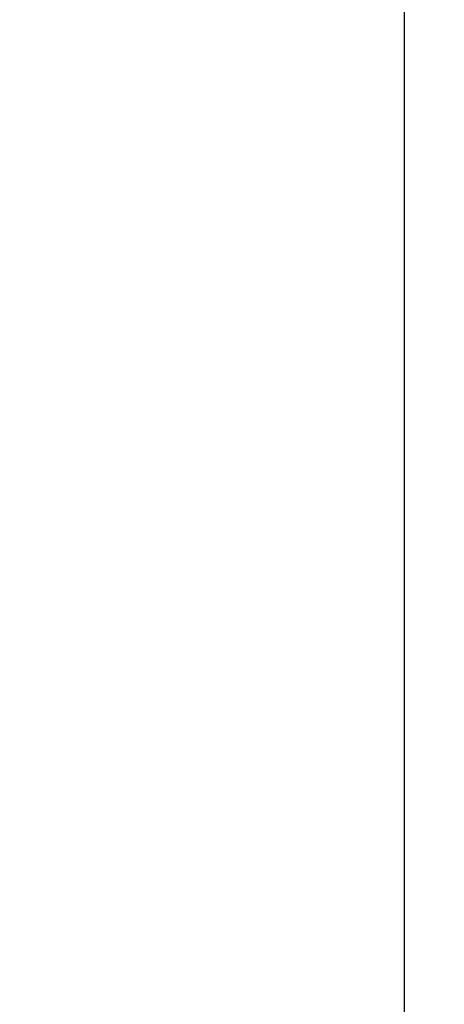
# Model space of a CAD drawing. Header units: millimetres. Extents: x 5 to 418, y 2 to 292.
# Tile 58 of 91: x 141 to 152, y 224 to 249. Entities that reach past the tile are written whole.
import ezdxf

# ---------------------------------------------------------------- set-up
doc = ezdxf.new("R2010")
doc.units = ezdxf.units.MM
doc.layers.add('SLD-0', color=7, linetype='Continuous')
doc.styles.add('SLDTEXTSTYLE0', font='TXT', dxfattribs={"width": 0.605})
doc.dimstyles.new('SLDDIMSTYLE2', dxfattribs={"dimtxt": 3.5, "dimasz": 3.302, "dimexe": 0, "dimexo": 0.0625, "dimgap": 0.875, "dimtad": 1, "dimdec": 0, "dimlfac": 6, "dimrnd": 1e-09, "dimzin": 12, "dimdsep": 46, "dimtxsty": 'SLDTEXTSTYLE0', "dimsah": 1, "dimcen": 0.09, "dimadec": 0, "dimazin": 3, "dimtfac": 1, "dimtofl": 0, "dimtmove": 0, "dimatfit": 3, "dimfxl": 1, "dimfrac": 2, "dimtolj": 1, "dimtzin": 12, "dimarcsym": 0})

# ---------------------------------------------------------------- blocks, each defined once
blk = doc.blocks.new('_D_2')
at = {"layer": 'SLD-0', "color": 7}
for p, q in [((138.33, 260.307), (152.205, 260.307)), ((151.205, 88.91), (151.205, 260.307)), ((129.652, 88.91), (152.205, 88.91))]:
    blk.add_line(p, q, dxfattribs=at)
for points in [[(151.205, 260.307), (150.697, 257.005), (151.713, 257.005)], [(151.205, 88.91), (151.713, 92.212), (150.697, 92.212)]]:
    blk.add_solid(points, dxfattribs=at)
at = {"layer": 'SLD-0', "color": 7, "insert": (146.694, 169.261), "char_height": 3.5, "attachment_point": 1, "rotation": 90, "style": 'SLDTEXTSTYLE0'}
blk.add_mtext('1028', dxfattribs=at)

msp = doc.modelspace()

# ---------------------------------------------------------------- dimensions: what is measured, and where the dimension line sits
at = {"layer": 'SLD-0', "color": 7}
dim = msp.add_linear_dim(base=(151.2053, 260.3071), p1=(129.6515, 88.9099), p2=(138.3297, 260.3071), angle=90, dimstyle='SLDDIMSTYLE2', dxfattribs=at)
dim.commit()
dim.dimension.update_dxf_attribs({"geometry": '_D_2', "text_midpoint": (151.2053, 174.6085), "dimtype": 160})

doc.saveas('drawing.dxf')
